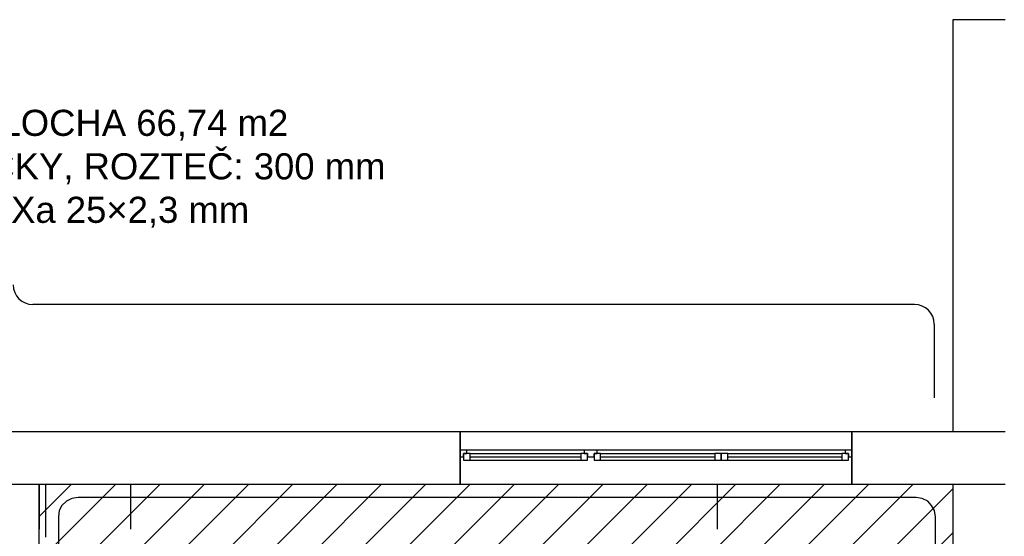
# Model space of a CAD drawing. Extents: x 997 to 109698, y 921 to 94021.
# Tile 234 of 256: x 29348 to 36892, y 26536 to 30496. Entities that reach past the tile are written whole.
import ezdxf
from ezdxf.enums import TextEntityAlignment as Align

# ---------------------------------------------------------------- set-up
doc = ezdxf.new("R2010")
doc.units = 0
doc.header["$MEASUREMENT"] = 0
for name, color, linetype in [('12', 7, 'CONTINUOUS'), ('28', 7, 'CONTINUOUS'), ('40', 7, 'CONTINUOUS'), ('42', 7, 'CONTINUOUS')]:
    doc.layers.add(name, color=color, linetype=linetype)
doc.styles.get("Standard").update_dxf_attribs({"font": 'Arial.ttf', "height": 0.2})

msp = doc.modelspace()

# ---------------------------------------------------------------- linework, layer by layer
at = {"layer": '12', "color": 44}
for p, q in [((29544.601607, 26935.953237), (29544.601607, 26927.953237)), ((29544.601607, 26927.953237), (29544.601607, 26918.953237)), ((29544.601607, 26918.953237), (29544.601607, 26905.953237)), ((29544.601607, 26905.953237), (29544.601607, 26897.953237)), ((29544.601607, 26897.953237), (29544.601607, 26888.953237)), ((29544.601607, 26888.953237), (29544.601607, 26876.953237)), ((29544.601607, 26876.953237), (29544.601607, 26867.953237)), ((29544.601607, 26867.953237), (29544.601607, 26859.953237)), ((29544.601607, 26859.953237), (29544.601607, 26846.953237)), ((29544.601607, 26846.953237), (29544.601607, 26838.953237)), ((29544.601607, 26838.953237), (29544.601607, 26825.953237)), ((29544.601607, 26825.953237), (29544.601607, 26816.953237)), ((29544.601607, 26816.953237), (29544.601607, 26808.953237)), ((29544.601607, 26808.953237), (29544.601607, 26795.953237)), ((29544.601607, 26795.953237), (29544.601607, 26787.953237)), ((29544.601607, 26787.953237), (29544.601607, 26778.953237)), ((29544.601607, 26778.953237), (29544.601607, 26766.953237)), ((29544.601607, 26766.953237), (29544.601607, 26757.953237)), ((29544.601607, 26757.953237), (29544.601607, 26749.953237)), ((29544.601607, 26749.953237), (29544.601607, 26736.953237)), ((29544.601607, 26736.953237), (29544.601607, 26728.953237)), ((29544.601607, 26728.953237), (29544.601607, 26715.953237)), ((29544.601607, 26715.953237), (29544.601607, 26706.953237)), ((29544.601607, 26706.953237), (29544.601607, 26698.953237)), ((29544.601607, 26698.953237), (29544.601607, 26685.953237)), ((29544.601607, 26685.953237), (29544.601607, 26677.953237)), ((29544.601607, 26677.953237), (29544.601607, 26668.953237)), ((29544.601607, 26668.953237), (29544.601607, 26656.953237)), ((29544.601607, 26656.953237), (29544.601607, 26647.953237)), ((29544.601607, 26647.953237), (29544.601607, 26639.953237)), ((29544.601607, 26639.953237), (29544.601607, 26626.953237)), ((29544.601607, 26626.953237), (29544.601607, 26617.953237)), ((29544.601607, 26617.953237), (29544.601607, 26605.953237)), ((29544.601607, 26605.953237), (29544.601607, 26596.953237)), ((29544.601607, 26596.953237), (29544.601607, 26588.953237)), ((29544.601607, 26588.953237), (29544.601607, 26575.953237)), ((29544.601607, 26575.953237), (29544.601607, 26567.953237)), ((29544.601607, 26567.953237), (29544.601607, 26558.953237)), ((29544.601607, 26558.953237), (29544.601607, 26546.953237)), ((29544.601607, 26546.953237), (29544.601607, 26537.953237)), ((29544.601607, 26537.953237), (29544.601607, 26529.953237))]:
    msp.add_line(p, q, dxfattribs=at)
at = {"layer": '12', "color": 1}
for p, q in [((30505.601607, 26833.953237), (29794.601607, 26833.953237)), ((31504.601607, 26833.953237), (30505.601607, 26833.953237)), ((32503.601607, 26833.953237), (31504.601607, 26833.953237)), ((33502.601607, 26833.953237), (32503.601607, 26833.953237)), ((34505.601607, 26833.953237), (33502.601607, 26833.953237)), ((35504.601607, 26833.953237), (34505.601607, 26833.953237)), ((36216.601607, 26833.953237), (35504.601607, 26833.953237)), ((29645.601607, 26685.953237), (29645.601607, 25944.953237)), ((36364.601607, 25995.953237), (36364.601607, 26685.953237))]:
    msp.add_line(p, q, dxfattribs=at)
for points in [[(29794.601607, 26833.953237), (29747.601607, 26825.953237), (29705.601607, 26804.953237), (29671.601607, 26770.953237), (29650.601607, 26732.953237), (29645.601607, 26685.953237)], [(36364.601607, 26685.953237), (36355.601607, 26732.953237), (36334.601607, 26770.953237), (36305.601607, 26804.953237), (36262.601607, 26825.953237), (36216.601607, 26833.953237)]]:
    msp.add_lwpolyline(points, dxfattribs=at)
at = {"layer": '28', "color": 2}
for p, q in [((29497.636205, 26689.143675), (29744.447768, 26935.955237)), ((29497.636205, 26349.73242), (30083.859023, 26935.955237)), ((29497.636205, 26010.321165), (30423.270278, 26935.955237)), ((29497.636205, 25670.90991), (30762.681533, 26935.955237)), ((29497.636205, 25331.498655), (31102.092788, 26935.955237)), ((29497.636205, 24992.0874), (31441.504043, 26935.955237)), ((29497.636205, 24652.676145), (31780.915298, 26935.955237)), ((29497.636205, 24313.26489), (32120.326553, 26935.955237)), ((29497.636205, 23973.853635), (32459.737808, 26935.955237)), ((29497.636205, 23634.44238), (32799.149063, 26935.955237)), ((29497.636205, 23295.031125), (33138.560318, 26935.955237)), ((29497.636205, 22955.61987), (33477.971573, 26935.955237)), ((29497.636205, 22616.208615), (33817.382828, 26935.955237)), ((29497.636205, 22276.79736), (34156.794083, 26935.955237)), ((29497.636205, 21937.386105), (34496.205338, 26935.955237)), ((29497.636205, 21597.97485), (34835.616593, 26935.955237)), ((29497.636205, 21258.563595), (35175.027847, 26935.955237)), ((29497.636205, 20919.15234), (35514.439102, 26935.955237)), ((29497.636205, 20579.741085), (35853.850357, 26935.955237)), ((29497.636205, 20240.32983), (36193.261612, 26935.955237)), ((29497.636205, 19900.918575), (36497.636205, 26900.918575)), ((29497.636205, 19561.50732), (36497.636205, 26561.50732))]:
    msp.add_line(p, q, dxfattribs=at)
at = {"layer": '28', "color": 4}
for p, q in [((30196.601607, 26935.953237), (30196.601607, 26591.453237)), ((34692.601607, 26935.953237), (34692.601607, 26591.453237))]:
    msp.add_line(p, q, dxfattribs=at)
at = {"layer": '40', "color": 8, "linetype": 'Continuous'}
for p, q in [((36897.636205, 30496.426245), (36497.636205, 30496.426245)), ((36497.636205, 30496.426245), (36497.636205, 27335.955237)), ((32722.918455, 27335.955237), (26722.918455, 27335.955237)), ((32722.918455, 26935.955237), (32722.918455, 27335.955237)), ((33722.918455, 27335.955237), (32722.918455, 27335.955237)), ((32722.918455, 27335.955237), (32722.918455, 26935.955237)), ((35722.918455, 27335.955237), (33722.918455, 27335.955237)), ((35722.918455, 26935.955237), (35722.918455, 27335.955237)), ((36897.636205, 27335.955237), (35722.918455, 27335.955237)), ((35722.918455, 27335.955237), (35722.918455, 26935.955237)), ((32772.918455, 27195.955237), (32722.918455, 27195.955237)), ((32747.918455, 27170.955237), (32747.918455, 27120.955237)), ((32797.918455, 27170.955237), (32747.918455, 27170.955237)), ((32747.918455, 27170.955237), (32772.918455, 27170.955237)), ((32747.918455, 27145.955237), (32747.918455, 27170.955237)), ((33672.918455, 27195.955237), (32772.918455, 27195.955237)), ((32772.918455, 27170.955237), (32772.918455, 27195.955237)), ((32797.918455, 27120.955237), (32797.918455, 27170.955237)), ((32797.918455, 27170.955237), (33647.918455, 27170.955237)), ((33647.918455, 27170.955237), (33647.918455, 27120.955237)), ((33697.918455, 27170.955237), (33647.918455, 27170.955237)), ((33672.918455, 27195.955237), (33672.918455, 27170.955237)), ((33722.918455, 27195.955237), (33672.918455, 27195.955237)), ((33672.918455, 27170.955237), (33697.918455, 27170.955237)), ((33697.918455, 27120.955237), (33697.918455, 27170.955237)), ((33697.918455, 27170.955237), (33697.918455, 27145.955237)), ((33772.918455, 27195.955237), (33722.918455, 27195.955237)), ((33747.918455, 27170.955237), (33747.918455, 27120.955237)), ((33797.918455, 27170.955237), (33747.918455, 27170.955237)), ((33747.918455, 27170.955237), (33772.918455, 27170.955237)), ((33747.918455, 27145.955237), (33747.918455, 27170.955237)), ((34722.918455, 27195.955237), (33772.918455, 27195.955237)), ((33772.918455, 27170.955237), (33772.918455, 27195.955237)), ((33797.918455, 27120.955237), (33797.918455, 27170.955237)), ((33797.918455, 27170.955237), (34672.918455, 27170.955237)), ((34672.918455, 27170.955237), (34672.918455, 27120.955237)), ((34722.918455, 27170.955237), (34672.918455, 27170.955237)), ((35672.918455, 27195.955237), (34722.918455, 27195.955237)), ((34722.918455, 27170.955237), (34722.918455, 27120.955237)), ((34772.918455, 27170.955237), (34722.918455, 27170.955237)), ((34722.918455, 27120.955237), (34722.918455, 27170.955237)), ((34772.918455, 27120.955237), (34772.918455, 27170.955237)), ((34772.918455, 27170.955237), (35647.918455, 27170.955237)), ((35647.918455, 27170.955237), (35647.918455, 27120.955237)), ((35697.918455, 27170.955237), (35647.918455, 27170.955237)), ((35672.918455, 27195.955237), (35672.918455, 27170.955237)), ((35722.918455, 27195.955237), (35672.918455, 27195.955237)), ((35672.918455, 27170.955237), (35697.918455, 27170.955237)), ((35697.918455, 27120.955237), (35697.918455, 27170.955237)), ((35697.918455, 27170.955237), (35697.918455, 27145.955237)), ((32722.918455, 27145.955237), (32747.918455, 27145.955237)), ((32747.918455, 27120.955237), (32797.918455, 27120.955237)), ((32797.918455, 27145.955237), (33647.918455, 27145.955237)), ((32797.918455, 27120.955237), (33647.918455, 27120.955237)), ((33647.918455, 27120.955237), (33697.918455, 27120.955237)), ((33697.918455, 27145.955237), (33722.918455, 27145.955237)), ((33722.918455, 27145.955237), (33747.918455, 27145.955237)), ((33747.918455, 27120.955237), (33797.918455, 27120.955237)), ((33797.918455, 27145.955237), (34672.918455, 27145.955237)), ((33797.918455, 27120.955237), (34672.918455, 27120.955237)), ((34672.918455, 27120.955237), (34722.918455, 27120.955237)), ((34722.918455, 27120.955237), (34772.918455, 27120.955237)), ((34772.918455, 27145.955237), (35647.918455, 27145.955237)), ((34772.918455, 27120.955237), (35647.918455, 27120.955237)), ((35647.918455, 27120.955237), (35697.918455, 27120.955237)), ((35697.918455, 27145.955237), (35722.918455, 27145.955237)), ((26722.918455, 26935.955237), (32722.918455, 26935.955237)), ((29497.636205, 26935.955237), (29497.636205, 26590.954237)), ((29497.636205, 26335.955237), (29497.636205, 26935.955237)), ((32722.918455, 26935.955237), (33722.918455, 26935.955237)), ((33722.918455, 26935.955237), (35722.918455, 26935.955237)), ((35722.918455, 26935.955237), (36897.636205, 26935.955237)), ((36497.636205, 26935.955237), (36497.636205, 18311.349699))]:
    msp.add_line(p, q, dxfattribs=at)
at = {"layer": '42', "color": 117}
for p, q in [((36204.555446, 28313.003955), (29447.926752, 28313.003955)), ((36354.555446, 28163.003955), (36354.555446, 27597.109679))]:
    msp.add_line(p, q, dxfattribs=at)
for centre, start, end in [((29447.926752, 28463.003955), 180, 270), ((36204.555446, 28163.003955), 0, 90)]:
    msp.add_arc(centre, 150, start, end, dxfattribs=at)

# ---------------------------------------------------------------- texts
for s, p in [('PODLAHOVÁ PLOCHA 66,74 m2', (29301.526562, 29605.640033)), ('2 PODLAHOVÉ SMYČKY, ROZTEČ: 300 mm', (29301.526562, 29272.3067)), ('POTRUBÍ PE-Xa 25×2,3 mm', (29301.526562, 28938.973367))]:
    msp.add_text(s, height=200, dxfattribs=at).set_placement(p, align=Align.CENTER)

doc.saveas('drawing.dxf')
